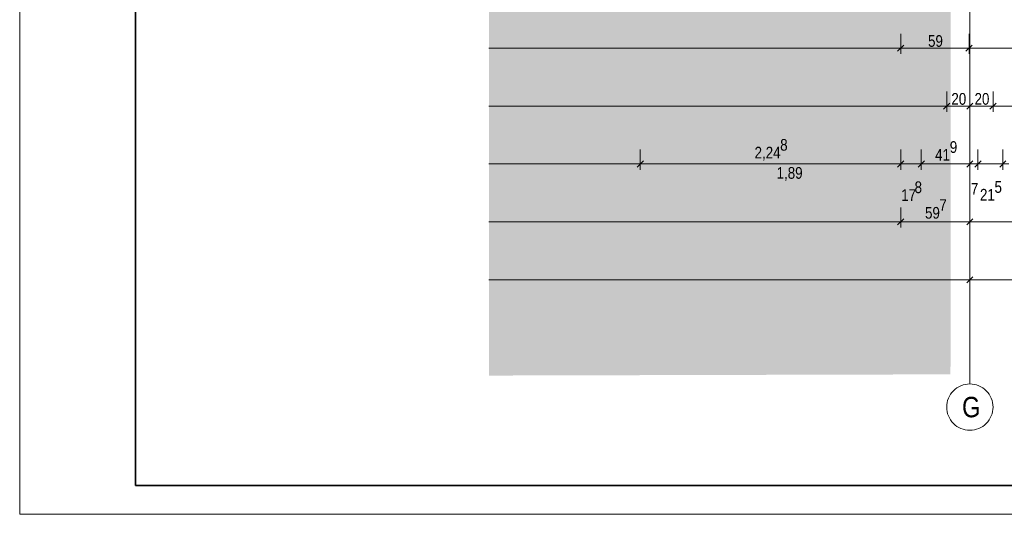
# Model space of a CAD drawing. Extents: x -620 to 300, y 62 to 1112.
# Tile 1 of 53: x -620 to -450, y 62 to 148. Entities that reach past the tile are written whole.
import ezdxf
from ezdxf.lldxf.tags import DXFTag

# ---------------------------------------------------------------- set-up
doc = ezdxf.new("R2010")
doc.units = 0
doc.layers.get('0').update_dxf_attribs({"lineweight": 13})
doc.layers.add('70 -71 Achsen- 1 Gebäudeachsen', color=7, linetype='STRICHPUNKT2-A06GA1UQ8I', lineweight=18)
doc.layers.add('iwb_Plankopf Rahmen', color=7, linetype='Continuous', lineweight=35)
doc.layers.add('70 -76 Bemaßung- 2 Allgemein', color=7, linetype='Continuous', lineweight=5, true_color=0x6666cc)
doc.layers.add('iwb_Layout BA_Markierung', color=7, linetype='Continuous', lineweight=9, true_color=0xbadcdc)
doc.styles.get("Standard").update_dxf_attribs({"font": 'ARIALN.TTF'})
tags = doc.linetypes.add('STRICHPUNKT2-A06GA1UQ8I', pattern=[12.7, 6.35, -3.175, 0, -3.175]).pattern_tags.tags
tags[10:11] = [DXFTag(74, 4), DXFTag(75, 0), DXFTag(340, '0'), DXFTag(46, 0.0), DXFTag(50, 0.0), DXFTag(44, 0.0), DXFTag(45, 0.0)]
tags[8:9] = [DXFTag(74, 4), DXFTag(75, 0), DXFTag(340, '0'), DXFTag(46, 0.0), DXFTag(50, 0.0), DXFTag(44, 0.0), DXFTag(45, 0.0)]
tags[6:7] = [DXFTag(74, 4), DXFTag(75, 0), DXFTag(340, '0'), DXFTag(46, 0.0), DXFTag(50, 0.0), DXFTag(44, 0.0), DXFTag(45, 0.0)]
tags[4:5] = [DXFTag(74, 4), DXFTag(75, 0), DXFTag(340, '0'), DXFTag(46, 0.0), DXFTag(50, 0.0), DXFTag(44, 0.0), DXFTag(45, 0.0)]

# ---------------------------------------------------------------- blocks, each defined once
blk = doc.blocks.new('Polygon-A06GA1UI8I')
at = {"color": 0, "linetype": 'ByBlock', "lineweight": -2, "ltscale": 0.13}
blk.add_solid([(-458.92, 86.61), (-538.63, 86.4), (-458.75, 1083.81), (-538.63, 1083.81)], dxfattribs=at)
blk = doc.blocks.new('Referenz-A06GA1UT8I')
at = {"layer": '70 -71 Achsen- 1 Gebäudeachsen', "color": 0, "linetype": 'STRICHPUNKT2-A06GA1UQ8I', "lineweight": -2, "ltscale": 0.13}
blk.add_line((-455.58, 1084.39), (-455.58, 84.95), dxfattribs=at)
at = {"layer": '70 -71 Achsen- 1 Gebäudeachsen', "color": 0, "linetype": 'Continuous', "lineweight": -2, "ltscale": 0.13}
for p, q in [((-458.9, 83.18), (-458.67, 83.49)), ((-458.67, 83.49), (-458.41, 83.78)), ((-458.41, 83.78), (-458.12, 84.05)), ((-458.12, 84.05), (-457.8, 84.28)), ((-457.8, 84.28), (-457.46, 84.48)), ((-457.46, 84.48), (-457.11, 84.65)), ((-457.11, 84.65), (-456.74, 84.78)), ((-456.74, 84.78), (-456.36, 84.88)), ((-456.36, 84.88), (-455.97, 84.93)), ((-455.97, 84.93), (-455.58, 84.95)), ((-455.58, 84.95), (-455.19, 84.93)), ((-455.19, 84.93), (-454.8, 84.88)), ((-454.8, 84.88), (-454.42, 84.78)), ((-454.42, 84.78), (-454.05, 84.65)), ((-454.05, 84.65), (-453.69, 84.48)), ((-453.69, 84.48), (-453.36, 84.28)), ((-453.36, 84.28), (-453.04, 84.05)), ((-453.04, 84.05), (-452.75, 83.78)), ((-452.75, 83.78), (-452.49, 83.49)), ((-452.49, 83.49), (-452.25, 83.18)), ((-459.56, 81.35), (-459.5, 81.73)), ((-459.5, 81.73), (-459.41, 82.11)), ((-459.41, 82.11), (-459.27, 82.48)), ((-459.27, 82.48), (-459.11, 82.84)), ((-459.11, 82.84), (-458.9, 83.18)), ((-452.25, 83.18), (-452.05, 82.84)), ((-452.05, 82.84), (-451.88, 82.48)), ((-451.88, 82.48), (-451.75, 82.11)), ((-451.75, 82.11), (-451.66, 81.73)), ((-451.66, 81.73), (-451.6, 81.35)), ((-459.58, 80.95), (-459.56, 81.35)), ((-459.56, 80.56), (-459.58, 80.95)), ((-459.5, 80.17), (-459.56, 80.56)), ((-459.41, 79.79), (-459.5, 80.17)), ((-451.66, 80.17), (-451.75, 79.79)), ((-451.6, 80.56), (-451.66, 80.17)), ((-451.6, 81.35), (-451.58, 80.95)), ((-451.58, 80.95), (-451.6, 80.56)), ((-459.27, 79.42), (-459.41, 79.79)), ((-459.11, 79.07), (-459.27, 79.42)), ((-458.9, 78.73), (-459.11, 79.07)), ((-458.67, 78.42), (-458.9, 78.73)), ((-458.41, 78.12), (-458.67, 78.42)), ((-452.49, 78.42), (-452.75, 78.12)), ((-452.25, 78.73), (-452.49, 78.42)), ((-452.05, 79.07), (-452.25, 78.73)), ((-451.88, 79.42), (-452.05, 79.07)), ((-451.75, 79.79), (-451.88, 79.42)), ((-458.12, 77.86), (-458.41, 78.12)), ((-457.8, 77.63), (-458.12, 77.86)), ((-457.46, 77.43), (-457.8, 77.63)), ((-457.11, 77.26), (-457.46, 77.43)), ((-456.74, 77.13), (-457.11, 77.26)), ((-456.36, 77.03), (-456.74, 77.13)), ((-455.97, 76.97), (-456.36, 77.03)), ((-455.58, 76.95), (-455.97, 76.97)), ((-455.19, 76.97), (-455.58, 76.95)), ((-454.8, 77.03), (-455.19, 76.97)), ((-454.42, 77.13), (-454.8, 77.03)), ((-454.05, 77.26), (-454.42, 77.13)), ((-453.69, 77.43), (-454.05, 77.26)), ((-453.36, 77.63), (-453.69, 77.43)), ((-453.04, 77.86), (-453.36, 77.63)), ((-452.75, 78.12), (-453.04, 77.86))]:
    blk.add_line(p, q, dxfattribs=at)
at = {"layer": '70 -76 Bemaßung- 2 Allgemein', "color": 0, "linetype": 'Continuous', "lineweight": -2, "ltscale": 0.13}
for p, q in [((-467.52, 145.45), (-467.52, 141.95)), ((-467.52, 145.45), (-467.52, 141.95)), ((-455.72, 145.45), (-455.72, 141.95)), ((-455.72, 145.45), (-455.72, 141.95)), ((-468.58, 142.95), (-538.63, 142.95)), ((-466.52, 142.95), (-468.58, 142.95)), ((-468.52, 142.95), (-466.46, 142.95)), ((-466.99, 143.48), (-468.05, 142.42)), ((-468.05, 142.42), (-466.99, 143.48)), ((-456.78, 142.95), (-466.46, 142.95)), ((-454.72, 142.95), (-456.78, 142.95)), ((-456.72, 142.95), (-454.66, 142.95)), ((-455.19, 143.48), (-456.25, 142.42)), ((-456.25, 142.42), (-455.19, 143.48)), ((-293.14, 142.95), (-454.66, 142.95)), ((-459.58, 135.45), (-459.58, 131.95)), ((-459.58, 135.45), (-459.58, 131.95)), ((-455.58, 135.45), (-455.58, 131.95)), ((-455.58, 135.45), (-455.58, 131.95)), ((-451.58, 135.45), (-451.58, 131.95)), ((-451.58, 135.45), (-451.58, 131.95)), ((-460.64, 132.95), (-538.63, 132.95)), ((-458.58, 132.95), (-460.64, 132.95)), ((-460.58, 132.95), (-458.52, 132.95)), ((-459.05, 133.48), (-460.11, 132.42)), ((-460.11, 132.42), (-459.05, 133.48)), ((-456.64, 132.95), (-458.52, 132.95)), ((-454.58, 132.95), (-456.64, 132.95)), ((-456.58, 132.95), (-454.52, 132.95)), ((-455.05, 133.48), (-456.11, 132.42)), ((-456.11, 132.42), (-455.05, 133.48)), ((-452.64, 132.95), (-454.52, 132.95)), ((-450.58, 132.95), (-452.64, 132.95)), ((-452.58, 132.95), (-450.52, 132.95)), ((-451.05, 133.48), (-452.11, 132.42)), ((-452.11, 132.42), (-451.05, 133.48)), ((-295.64, 132.95), (-450.52, 132.95)), ((-512.48, 125.45), (-512.48, 121.95)), ((-512.48, 125.45), (-512.48, 121.95)), ((-467.52, 125.45), (-467.52, 121.95)), ((-467.52, 125.45), (-467.52, 121.95)), ((-463.96, 125.45), (-463.96, 121.95)), ((-463.96, 125.45), (-463.96, 121.95)), ((-455.58, 125.45), (-455.58, 121.95)), ((-455.58, 125.45), (-455.58, 121.95)), ((-454.18, 125.45), (-454.18, 121.95)), ((-454.18, 125.45), (-454.18, 121.95)), ((-449.88, 125.45), (-449.88, 121.95)), ((-449.88, 125.45), (-449.88, 121.95)), ((-513.54, 122.95), (-538.63, 122.95)), ((-511.48, 122.95), (-513.54, 122.95)), ((-513.48, 122.95), (-511.42, 122.95)), ((-511.95, 123.48), (-513.01, 122.42)), ((-513.01, 122.42), (-511.95, 123.48)), ((-468.58, 122.95), (-511.42, 122.95)), ((-468.58, 122.95), (-469.64, 122.95)), ((-466.52, 122.95), (-468.58, 122.95)), ((-466.52, 122.95), (-468.58, 122.95)), ((-466.99, 123.48), (-468.05, 122.42)), ((-466.99, 123.48), (-468.05, 122.42)), ((-463.96, 122.95), (-467.52, 122.95)), ((-464.96, 122.95), (-462.9, 122.95)), ((-464.96, 122.95), (-462.9, 122.95)), ((-464.49, 122.42), (-463.43, 123.48)), ((-464.49, 122.42), (-463.43, 123.48)), ((-462.9, 122.95), (-461.84, 122.95)), ((-456.64, 122.95), (-462.9, 122.95)), ((-456.64, 122.95), (-457.7, 122.95)), ((-454.58, 122.95), (-456.64, 122.95)), ((-454.58, 122.95), (-456.64, 122.95)), ((-455.24, 122.95), (-456.3, 122.95)), ((-455.05, 123.48), (-456.11, 122.42)), ((-455.05, 123.48), (-456.11, 122.42)), ((-454.18, 122.95), (-455.58, 122.95)), ((-453.18, 122.95), (-455.24, 122.95)), ((-455.18, 122.95), (-453.12, 122.95)), ((-454.71, 122.42), (-453.65, 123.48)), ((-453.65, 123.48), (-454.71, 122.42)), ((-449.88, 122.95), (-454.18, 122.95)), ((-453.12, 122.95), (-452.06, 122.95)), ((-450.88, 122.95), (-448.82, 122.95)), ((-450.88, 122.95), (-448.82, 122.95)), ((-450.41, 122.42), (-449.35, 123.48)), ((-450.41, 122.42), (-449.35, 123.48)), ((-467.52, 115.45), (-467.52, 111.95)), ((-467.52, 115.45), (-467.52, 111.95)), ((-455.58, 115.45), (-455.58, 111.95)), ((-455.58, 115.45), (-455.58, 111.95)), ((-468.58, 112.95), (-538.63, 112.95)), ((-466.52, 112.95), (-468.58, 112.95)), ((-468.52, 112.95), (-466.46, 112.95)), ((-466.99, 113.48), (-468.05, 112.42)), ((-468.05, 112.42), (-466.99, 113.48)), ((-456.64, 112.95), (-466.46, 112.95)), ((-454.58, 112.95), (-456.64, 112.95)), ((-456.58, 112.95), (-454.52, 112.95)), ((-455.05, 113.48), (-456.11, 112.42)), ((-456.11, 112.42), (-455.05, 113.48)), ((38.36, 112.95), (-454.52, 112.95)), ((-455.58, 105.45), (-455.58, 101.95)), ((-455.58, 105.45), (-455.58, 101.95)), ((-456.64, 102.95), (-538.63, 102.95)), ((-454.58, 102.95), (-456.64, 102.95)), ((-456.58, 102.95), (-454.52, 102.95)), ((-455.05, 103.48), (-456.11, 102.42)), ((-456.11, 102.42), (-455.05, 103.48)), ((-291.64, 102.95), (-454.52, 102.95))]:
    blk.add_line(p, q, dxfattribs=at)
at = {"layer": '70 -71 Achsen- 1 Gebäudeachsen', "color": 0, "linetype": 'Continuous', "lineweight": -2, "ltscale": 0.13, "insert": (-456.92, 82.72), "char_height": 3.5241, "attachment_point": 1}
blk.add_mtext('{\\fArial Narrow;G}', dxfattribs=at)
at = {"layer": '70 -76 Bemaßung- 2 Allgemein', "color": 0, "linetype": 'Continuous', "lineweight": -2, "ltscale": 0.13, "char_height": 2.0138, "attachment_point": 1}
for s, insert in [('{\\fArial Narrow;59}', (-462.8, 145.2)), ('{\\fArial Narrow;20}', (-458.77, 135.2)), ('{\\fArial Narrow;20}', (-454.77, 135.2)), ('{\\fArial Narrow;2,24}', (-492.75, 125.92)), ('{\\fArial Narrow;8}', (-488.33, 127.26)), ('{\\fArial Narrow;9}', (-459.04, 126.88)), ('{\\fArial Narrow;41}', (-461.58, 125.54)), ('{\\fArial Narrow;1,89}', (-488.95, 122.41)), ('{\\fArial Narrow;8}', (-465.12, 119.93)), ('{\\fArial Narrow;7}', (-455.41, 119.64)), ('{\\fArial Narrow;5}', (-451.32, 119.98)), ('{\\fArial Narrow;17}', (-467.44, 118.59)), ('{\\fArial Narrow;21}', (-453.83, 118.64)), ('{\\fArial Narrow;7}', (-460.85, 116.87)), ('{\\fArial Narrow;59}', (-463.32, 115.52))]:
    blk.add_mtext(s, dxfattribs=dict(at, insert=insert))

msp = doc.modelspace()

# ---------------------------------------------------------------- linework, layer by layer
at = {"layer": 'iwb_Plankopf Rahmen', "color": 8, "lineweight": 13, "ltscale": 0.13, "true_color": 0x808080}
msp.add_lwpolyline([(300.35, 62.43), (-619.65, 62.43), (-619.65, 1112.43), (300.35, 1112.43), (300.35, 62.43)], close=True, dxfattribs=at)
at = {"layer": 'iwb_Plankopf Rahmen', "ltscale": 0.35}
msp.add_lwpolyline([(-599.65, 67.43), (-599.65, 1107.43), (295.35, 1107.43), (295.35, 67.43), (-599.65, 67.43)], close=True, dxfattribs=at)

# ---------------------------------------------------------------- block references
at = {"color": 8, "lineweight": 13, "ltscale": 0.13, "true_color": 0x808080}
msp.add_blockref('Referenz-A06GA1UT8I', (0, 0), dxfattribs=at)
at = {"layer": 'iwb_Layout BA_Markierung', "ltscale": 0.13}
msp.add_blockref('Polygon-A06GA1UI8I', (0, 0), dxfattribs=at)

doc.saveas('drawing.dxf')
